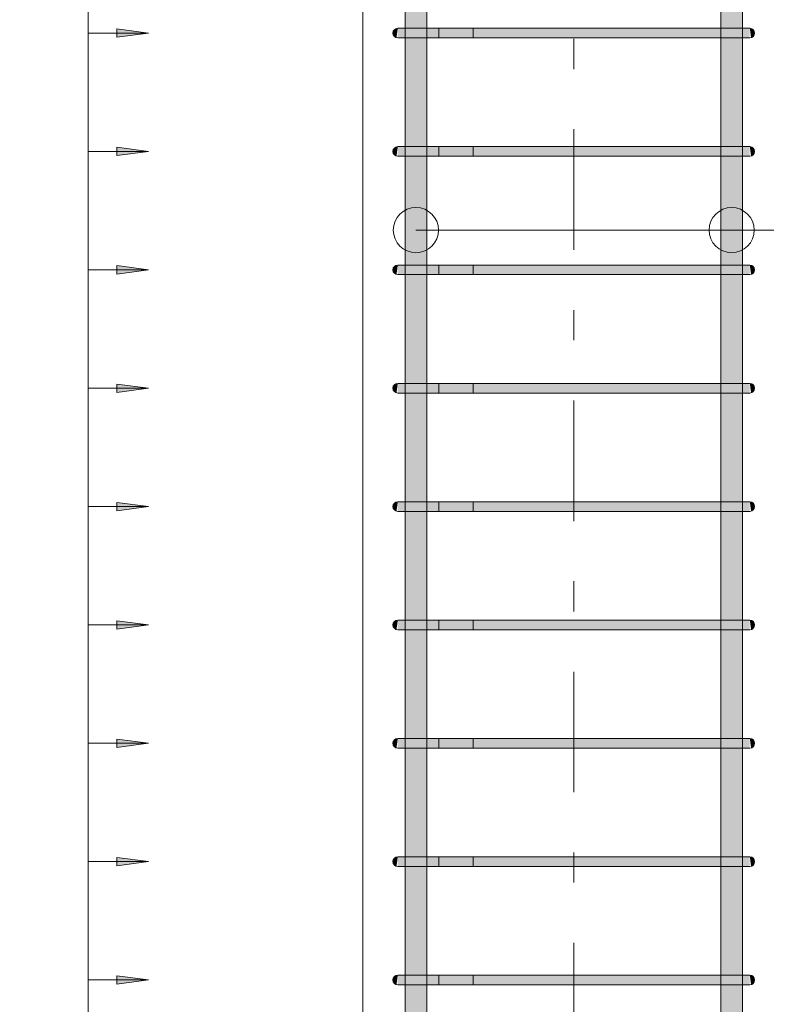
# Model space of a CAD drawing. Header units: millimetres. Extents: x 4307 to 42792, y 1610 to 10025.
# Tile 213 of 256: x 34453 to 35072, y 3419 to 4236. Entities that reach past the tile are written whole.
import ezdxf

# ---------------------------------------------------------------- set-up
doc = ezdxf.new("R2010")
doc.units = ezdxf.units.MM
doc.linetypes.add('Čára osnovy', pattern=[225, 100, -50, 25, -50])
for name, color, linetype, lineweight in [('A-ANNO-DIMS', 211, 'Continuous', 5), ('A-ANNO-DIMS-25', 211, 'Continuous', 5), ('S-COLS', 52, 'Continuous', 9), ('S-GRID', 1, 'Continuous', 5), ('S-RBAR', 171, 'Continuous', 5), ('S-RBAR-IDEN', 171, 'Continuous', 5)]:
    doc.layers.add(name, color=color, linetype=linetype, lineweight=lineweight)
doc.styles.add('Arial_1', font='arial.ttf', dxfattribs={"height": 62.5})
doc.dimstyles.new('Výztuž_kusy__řezy__5', dxfattribs={"dimscale": 304.8, "dimtxt": 0.18, "dimasz": 0, "dimexe": 0, "dimexo": 0.0625, "dimgap": 0.082021, "dimtad": 1, "dimdec": 0, "dimzin": 0, "dimdsep": 46, "dimtxsty": 'Arial_1', "dimblk1": 'NONE', "dimblk2": 'NONE', "dimsah": 1, "dimcen": 0.09, "dimazin": 0, "dimtfac": 1, "dimtdec": 4, "dimtix": 1, "dimtmove": 0, "dimatfit": 3, "dimfxl": 0.164042, "dimfxlon": 1, "dimtvp": 1, "dimtfill": 1, "dimtolj": 1, "dimtzin": 0, "dimarcsym": 2})

# ---------------------------------------------------------------- blocks, each defined once
blk = doc.blocks.new('DIMBLOCK1079-V3')
at = {"layer": 'A-ANNO-DIMS-25'}
for points in [[(34559.73, 3439.6), (34533.44, 3443.06), (34533.44, 3436.14)], [(34559.73, 3341.4), (34533.44, 3344.86), (34533.44, 3337.94)]]:
    blk.add_hatch(color=256, dxfattribs=at).paths.add_polyline_path(points)
for p, q in [((34509.73, 3341.4), (34509.73, 3439.6)), ((34509.73, 3439.6), (34509.73, 3439.6)), ((34509.73, 3439.6), (34559.73, 3439.6)), ((34559.73, 3439.6), (34533.44, 3443.06)), ((34533.44, 3443.06), (34533.44, 3436.14)), ((34533.44, 3436.14), (34559.73, 3439.6)), ((34509.73, 3341.4), (34509.73, 3341.4)), ((34509.73, 3341.4), (34559.73, 3341.4)), ((34559.73, 3341.4), (34533.44, 3344.86)), ((34533.44, 3344.86), (34533.44, 3337.94)), ((34533.44, 3337.94), (34559.73, 3341.4))]:
    blk.add_line(p, q, dxfattribs=at)
blk = doc.blocks.new('_None')
blk = doc.blocks.new('DIMBLOCK1080-V3')
at = {"layer": 'A-ANNO-DIMS-25'}
for points in [[(34559.73, 3537.8), (34533.44, 3541.26), (34533.44, 3534.34)], [(34559.73, 3439.6), (34533.44, 3443.06), (34533.44, 3436.14)]]:
    blk.add_hatch(color=256, dxfattribs=at).paths.add_polyline_path(points)
for p, q in [((34509.73, 3439.6), (34509.73, 3537.8)), ((34509.73, 3537.8), (34509.73, 3537.8)), ((34509.73, 3537.8), (34559.73, 3537.8)), ((34559.73, 3537.8), (34533.44, 3541.26)), ((34533.44, 3541.26), (34533.44, 3534.34)), ((34533.44, 3534.34), (34559.73, 3537.8)), ((34509.73, 3439.6), (34509.73, 3439.6)), ((34509.73, 3439.6), (34559.73, 3439.6)), ((34559.73, 3439.6), (34533.44, 3443.06)), ((34533.44, 3443.06), (34533.44, 3436.14)), ((34533.44, 3436.14), (34559.73, 3439.6))]:
    blk.add_line(p, q, dxfattribs=at)
blk = doc.blocks.new('DIMBLOCK1081-V3')
at = {"layer": 'A-ANNO-DIMS-25'}
for points in [[(34559.73, 3636), (34533.44, 3639.46), (34533.44, 3632.54)], [(34559.73, 3537.8), (34533.44, 3541.26), (34533.44, 3534.34)]]:
    blk.add_hatch(color=256, dxfattribs=at).paths.add_polyline_path(points)
for p, q in [((34509.73, 3537.8), (34509.73, 3636)), ((34509.73, 3636), (34509.73, 3636)), ((34509.73, 3636), (34559.73, 3636)), ((34559.73, 3636), (34533.44, 3639.46)), ((34533.44, 3639.46), (34533.44, 3632.54)), ((34533.44, 3632.54), (34559.73, 3636)), ((34509.73, 3537.8), (34509.73, 3537.8)), ((34509.73, 3537.8), (34559.73, 3537.8)), ((34559.73, 3537.8), (34533.44, 3541.26)), ((34533.44, 3541.26), (34533.44, 3534.34)), ((34533.44, 3534.34), (34559.73, 3537.8))]:
    blk.add_line(p, q, dxfattribs=at)
blk = doc.blocks.new('DIMBLOCK1082-V3')
at = {"layer": 'A-ANNO-DIMS-25'}
for points in [[(34559.73, 3734.2), (34533.44, 3737.66), (34533.44, 3730.74)], [(34559.73, 3636), (34533.44, 3639.46), (34533.44, 3632.54)]]:
    blk.add_hatch(color=256, dxfattribs=at).paths.add_polyline_path(points)
for p, q in [((34509.73, 3636), (34509.73, 3734.2)), ((34509.73, 3734.2), (34509.73, 3734.2)), ((34509.73, 3734.2), (34559.73, 3734.2)), ((34559.73, 3734.2), (34533.44, 3737.66)), ((34533.44, 3737.66), (34533.44, 3730.74)), ((34533.44, 3730.74), (34559.73, 3734.2)), ((34509.73, 3636), (34509.73, 3636)), ((34509.73, 3636), (34559.73, 3636)), ((34559.73, 3636), (34533.44, 3639.46)), ((34533.44, 3639.46), (34533.44, 3632.54)), ((34533.44, 3632.54), (34559.73, 3636))]:
    blk.add_line(p, q, dxfattribs=at)
blk = doc.blocks.new('DIMBLOCK1083-V3')
at = {"layer": 'A-ANNO-DIMS-25'}
for points in [[(34559.73, 3832.4), (34533.44, 3835.86), (34533.44, 3828.94)], [(34559.73, 3734.2), (34533.44, 3737.66), (34533.44, 3730.74)]]:
    blk.add_hatch(color=256, dxfattribs=at).paths.add_polyline_path(points)
for p, q in [((34509.73, 3734.2), (34509.73, 3832.4)), ((34509.73, 3832.4), (34509.73, 3832.4)), ((34509.73, 3832.4), (34559.73, 3832.4)), ((34559.73, 3832.4), (34533.44, 3835.86)), ((34533.44, 3835.86), (34533.44, 3828.94)), ((34533.44, 3828.94), (34559.73, 3832.4)), ((34509.73, 3734.2), (34509.73, 3734.2)), ((34509.73, 3734.2), (34559.73, 3734.2)), ((34559.73, 3734.2), (34533.44, 3737.66)), ((34533.44, 3737.66), (34533.44, 3730.74)), ((34533.44, 3730.74), (34559.73, 3734.2))]:
    blk.add_line(p, q, dxfattribs=at)
blk = doc.blocks.new('DIMBLOCK1084-V3')
at = {"layer": 'A-ANNO-DIMS-25'}
for points in [[(34559.73, 3930.6), (34533.44, 3934.06), (34533.44, 3927.14)], [(34559.73, 3832.4), (34533.44, 3835.86), (34533.44, 3828.94)]]:
    blk.add_hatch(color=256, dxfattribs=at).paths.add_polyline_path(points)
for p, q in [((34509.73, 3832.4), (34509.73, 3930.6)), ((34509.73, 3930.6), (34509.73, 3930.6)), ((34509.73, 3930.6), (34559.73, 3930.6)), ((34559.73, 3930.6), (34533.44, 3934.06)), ((34533.44, 3934.06), (34533.44, 3927.14)), ((34533.44, 3927.14), (34559.73, 3930.6)), ((34509.73, 3832.4), (34509.73, 3832.4)), ((34509.73, 3832.4), (34559.73, 3832.4)), ((34559.73, 3832.4), (34533.44, 3835.86)), ((34533.44, 3835.86), (34533.44, 3828.94)), ((34533.44, 3828.94), (34559.73, 3832.4))]:
    blk.add_line(p, q, dxfattribs=at)
blk = doc.blocks.new('DIMBLOCK1085-V3')
at = {"layer": 'A-ANNO-DIMS-25'}
for points in [[(34559.73, 4028.8), (34533.44, 4032.26), (34533.44, 4025.34)], [(34559.73, 3930.6), (34533.44, 3934.06), (34533.44, 3927.14)]]:
    blk.add_hatch(color=256, dxfattribs=at).paths.add_polyline_path(points)
for p, q in [((34509.73, 3930.6), (34509.73, 4028.8)), ((34509.73, 4028.8), (34509.73, 4028.8)), ((34509.73, 4028.8), (34559.73, 4028.8)), ((34559.73, 4028.8), (34533.44, 4032.26)), ((34533.44, 4032.26), (34533.44, 4025.34)), ((34533.44, 4025.34), (34559.73, 4028.8)), ((34509.73, 3930.6), (34509.73, 3930.6)), ((34509.73, 3930.6), (34559.73, 3930.6)), ((34559.73, 3930.6), (34533.44, 3934.06)), ((34533.44, 3934.06), (34533.44, 3927.14)), ((34533.44, 3927.14), (34559.73, 3930.6))]:
    blk.add_line(p, q, dxfattribs=at)
blk = doc.blocks.new('DIMBLOCK1086-V3')
at = {"layer": 'A-ANNO-DIMS-25'}
for points in [[(34559.73, 4127), (34533.44, 4130.46), (34533.44, 4123.54)], [(34559.73, 4028.8), (34533.44, 4032.26), (34533.44, 4025.34)]]:
    blk.add_hatch(color=256, dxfattribs=at).paths.add_polyline_path(points)
for p, q in [((34509.73, 4028.8), (34509.73, 4127)), ((34509.73, 4127), (34509.73, 4127)), ((34509.73, 4127), (34559.73, 4127)), ((34559.73, 4127), (34533.44, 4130.46)), ((34533.44, 4130.46), (34533.44, 4123.54)), ((34533.44, 4123.54), (34559.73, 4127)), ((34509.73, 4028.8), (34509.73, 4028.8)), ((34509.73, 4028.8), (34559.73, 4028.8)), ((34559.73, 4028.8), (34533.44, 4032.26)), ((34533.44, 4032.26), (34533.44, 4025.34)), ((34533.44, 4025.34), (34559.73, 4028.8))]:
    blk.add_line(p, q, dxfattribs=at)
blk = doc.blocks.new('DIMBLOCK1087-V3')
at = {"layer": 'A-ANNO-DIMS-25'}
for points in [[(34559.73, 4225.2), (34533.44, 4228.66), (34533.44, 4221.74)], [(34559.73, 4127), (34533.44, 4130.46), (34533.44, 4123.54)]]:
    blk.add_hatch(color=256, dxfattribs=at).paths.add_polyline_path(points)
for p, q in [((34509.73, 4127), (34509.73, 4225.2)), ((34509.73, 4225.2), (34509.73, 4225.2)), ((34509.73, 4225.2), (34559.73, 4225.2)), ((34559.73, 4225.2), (34533.44, 4228.66)), ((34533.44, 4228.66), (34533.44, 4221.74)), ((34533.44, 4221.74), (34559.73, 4225.2)), ((34509.73, 4127), (34509.73, 4127)), ((34509.73, 4127), (34559.73, 4127)), ((34559.73, 4127), (34533.44, 4130.46)), ((34533.44, 4130.46), (34533.44, 4123.54)), ((34533.44, 4123.54), (34559.73, 4127))]:
    blk.add_line(p, q, dxfattribs=at)
blk = doc.blocks.new('DIMBLOCK1088-V3')
at = {"layer": 'A-ANNO-DIMS-25'}
for points in [[(34559.73, 4323.4), (34533.44, 4326.86), (34533.44, 4319.94)], [(34559.73, 4225.2), (34533.44, 4228.66), (34533.44, 4221.74)]]:
    blk.add_hatch(color=256, dxfattribs=at).paths.add_polyline_path(points)
for p, q in [((34509.73, 4225.2), (34509.73, 4323.4)), ((34509.73, 4323.4), (34509.73, 4323.4)), ((34509.73, 4323.4), (34559.73, 4323.4)), ((34559.73, 4323.4), (34533.44, 4326.86)), ((34533.44, 4326.86), (34533.44, 4319.94)), ((34533.44, 4319.94), (34559.73, 4323.4)), ((34509.73, 4225.2), (34509.73, 4225.2)), ((34509.73, 4225.2), (34559.73, 4225.2)), ((34559.73, 4225.2), (34533.44, 4228.66)), ((34533.44, 4228.66), (34533.44, 4221.74)), ((34533.44, 4221.74), (34559.73, 4225.2))]:
    blk.add_line(p, q, dxfattribs=at)
blk = doc.blocks.new('DIMBLOCK1102-V3')
at = {"layer": 'A-ANNO-DIMS-25'}
for points in [[(34559.73, 5600), (34533.44, 5603.46), (34533.44, 5596.54)], [(34559.73, 5501.8), (34533.44, 5505.26), (34533.44, 5498.34)], [(34559.73, 5403.6), (34533.44, 5407.06), (34533.44, 5400.14)], [(34559.73, 5305.4), (34533.44, 5308.86), (34533.44, 5301.94)], [(34559.73, 5207.2), (34533.44, 5210.66), (34533.44, 5203.74)], [(34559.73, 5109), (34533.44, 5112.46), (34533.44, 5105.54)], [(34559.73, 5010.8), (34533.44, 5014.26), (34533.44, 5007.34)], [(34559.73, 4912.6), (34533.44, 4916.06), (34533.44, 4909.14)], [(34559.73, 4814.4), (34533.44, 4817.86), (34533.44, 4810.94)], [(34559.73, 4716.2), (34533.44, 4719.66), (34533.44, 4712.74)], [(34559.73, 4618), (34533.44, 4621.46), (34533.44, 4614.54)], [(34559.73, 4519.8), (34533.44, 4523.26), (34533.44, 4516.34)], [(34559.73, 4421.6), (34533.44, 4425.06), (34533.44, 4418.14)], [(34559.73, 4323.4), (34533.44, 4326.86), (34533.44, 4319.94)], [(34559.73, 4225.2), (34533.44, 4228.66), (34533.44, 4221.74)], [(34559.73, 4127), (34533.44, 4130.46), (34533.44, 4123.54)], [(34559.73, 4028.8), (34533.44, 4032.26), (34533.44, 4025.34)], [(34559.73, 3930.6), (34533.44, 3934.06), (34533.44, 3927.14)], [(34559.73, 3832.4), (34533.44, 3835.86), (34533.44, 3828.94)], [(34559.73, 3734.2), (34533.44, 3737.66), (34533.44, 3730.74)], [(34559.73, 3636), (34533.44, 3639.46), (34533.44, 3632.54)], [(34559.73, 3537.8), (34533.44, 3541.26), (34533.44, 3534.34)], [(34559.73, 3439.6), (34533.44, 3443.06), (34533.44, 3436.14)], [(34559.73, 3341.4), (34533.44, 3344.86), (34533.44, 3337.94)], [(34559.73, 3243.2), (34533.44, 3246.66), (34533.44, 3239.74)], [(34559.73, 3145), (34533.44, 3148.46), (34533.44, 3141.54)], [(34559.73, 3046.8), (34533.44, 3050.26), (34533.44, 3043.34)], [(34559.73, 2948.6), (34533.44, 2952.06), (34533.44, 2945.14)], [(34559.73, 2850.4), (34533.44, 2853.86), (34533.44, 2846.94)], [(34559.73, 2752.2), (34533.44, 2755.66), (34533.44, 2748.74)], [(34559.73, 2654), (34533.44, 2657.46), (34533.44, 2650.54)]]:
    blk.add_hatch(color=256, dxfattribs=at).paths.add_polyline_path(points)
for p, q in [((34509.73, 2654), (34509.73, 5600)), ((34509.73, 5501.8), (34509.73, 5600)), ((34509.73, 5600), (34509.73, 5600)), ((34509.73, 5600), (34559.73, 5600)), ((34559.73, 5600), (34533.44, 5603.46)), ((34533.44, 5603.46), (34533.44, 5596.54)), ((34533.44, 5596.54), (34559.73, 5600)), ((34509.73, 5403.6), (34509.73, 5501.8)), ((34509.73, 5501.8), (34509.73, 5501.8)), ((34509.73, 5501.8), (34559.73, 5501.8)), ((34559.73, 5501.8), (34533.44, 5505.26)), ((34533.44, 5505.26), (34533.44, 5498.34)), ((34533.44, 5498.34), (34559.73, 5501.8)), ((34509.73, 5305.4), (34509.73, 5403.6)), ((34509.73, 5403.6), (34509.73, 5403.6)), ((34509.73, 5403.6), (34559.73, 5403.6)), ((34559.73, 5403.6), (34533.44, 5407.06)), ((34533.44, 5407.06), (34533.44, 5400.14)), ((34533.44, 5400.14), (34559.73, 5403.6)), ((34509.73, 5207.2), (34509.73, 5305.4)), ((34509.73, 5305.4), (34509.73, 5305.4)), ((34509.73, 5305.4), (34559.73, 5305.4)), ((34559.73, 5305.4), (34533.44, 5308.86)), ((34533.44, 5308.86), (34533.44, 5301.94)), ((34533.44, 5301.94), (34559.73, 5305.4)), ((34509.73, 5109), (34509.73, 5207.2)), ((34509.73, 5207.2), (34509.73, 5207.2)), ((34509.73, 5207.2), (34559.73, 5207.2)), ((34559.73, 5207.2), (34533.44, 5210.66)), ((34533.44, 5210.66), (34533.44, 5203.74)), ((34533.44, 5203.74), (34559.73, 5207.2)), ((34509.73, 5010.8), (34509.73, 5109)), ((34509.73, 5109), (34509.73, 5109)), ((34509.73, 5109), (34559.73, 5109)), ((34559.73, 5109), (34533.44, 5112.46)), ((34533.44, 5112.46), (34533.44, 5105.54)), ((34533.44, 5105.54), (34559.73, 5109)), ((34509.73, 4912.6), (34509.73, 5010.8)), ((34509.73, 5010.8), (34509.73, 5010.8)), ((34509.73, 5010.8), (34559.73, 5010.8)), ((34559.73, 5010.8), (34533.44, 5014.26)), ((34533.44, 5014.26), (34533.44, 5007.34)), ((34533.44, 5007.34), (34559.73, 5010.8)), ((34509.73, 4814.4), (34509.73, 4912.6)), ((34509.73, 4912.6), (34509.73, 4912.6)), ((34509.73, 4912.6), (34559.73, 4912.6)), ((34559.73, 4912.6), (34533.44, 4916.06)), ((34533.44, 4916.06), (34533.44, 4909.14)), ((34533.44, 4909.14), (34559.73, 4912.6)), ((34509.73, 4716.2), (34509.73, 4814.4)), ((34509.73, 4814.4), (34509.73, 4814.4)), ((34509.73, 4814.4), (34559.73, 4814.4)), ((34559.73, 4814.4), (34533.44, 4817.86)), ((34533.44, 4817.86), (34533.44, 4810.94)), ((34533.44, 4810.94), (34559.73, 4814.4)), ((34509.73, 4618), (34509.73, 4716.2)), ((34509.73, 4716.2), (34509.73, 4716.2)), ((34509.73, 4716.2), (34559.73, 4716.2)), ((34559.73, 4716.2), (34533.44, 4719.66)), ((34533.44, 4719.66), (34533.44, 4712.74)), ((34533.44, 4712.74), (34559.73, 4716.2)), ((34509.73, 4519.8), (34509.73, 4618)), ((34509.73, 4618), (34509.73, 4618)), ((34509.73, 4618), (34559.73, 4618)), ((34559.73, 4618), (34533.44, 4621.46)), ((34533.44, 4621.46), (34533.44, 4614.54)), ((34533.44, 4614.54), (34559.73, 4618)), ((34509.73, 4421.6), (34509.73, 4519.8)), ((34509.73, 4519.8), (34509.73, 4519.8)), ((34509.73, 4519.8), (34559.73, 4519.8)), ((34559.73, 4519.8), (34533.44, 4523.26)), ((34533.44, 4523.26), (34533.44, 4516.34)), ((34533.44, 4516.34), (34559.73, 4519.8)), ((34509.73, 4323.4), (34509.73, 4421.6)), ((34509.73, 4421.6), (34509.73, 4421.6)), ((34509.73, 4421.6), (34559.73, 4421.6)), ((34559.73, 4421.6), (34533.44, 4425.06)), ((34533.44, 4425.06), (34533.44, 4418.14)), ((34533.44, 4418.14), (34559.73, 4421.6)), ((34509.73, 4225.2), (34509.73, 4323.4)), ((34509.73, 4323.4), (34509.73, 4323.4)), ((34509.73, 4323.4), (34559.73, 4323.4)), ((34559.73, 4323.4), (34533.44, 4326.86)), ((34533.44, 4326.86), (34533.44, 4319.94)), ((34533.44, 4319.94), (34559.73, 4323.4)), ((34509.73, 4127), (34509.73, 4225.2)), ((34509.73, 4225.2), (34509.73, 4225.2)), ((34509.73, 4225.2), (34559.73, 4225.2)), ((34559.73, 4225.2), (34533.44, 4228.66)), ((34533.44, 4228.66), (34533.44, 4221.74)), ((34533.44, 4221.74), (34559.73, 4225.2)), ((34509.73, 4028.8), (34509.73, 4127)), ((34509.73, 4127), (34509.73, 4127)), ((34509.73, 4127), (34559.73, 4127)), ((34559.73, 4127), (34533.44, 4130.46)), ((34533.44, 4130.46), (34533.44, 4123.54)), ((34533.44, 4123.54), (34559.73, 4127)), ((34509.73, 3930.6), (34509.73, 4028.8)), ((34509.73, 4028.8), (34509.73, 4028.8)), ((34509.73, 4028.8), (34559.73, 4028.8)), ((34559.73, 4028.8), (34533.44, 4032.26)), ((34533.44, 4032.26), (34533.44, 4025.34)), ((34533.44, 4025.34), (34559.73, 4028.8)), ((34509.73, 3832.4), (34509.73, 3930.6)), ((34509.73, 3930.6), (34509.73, 3930.6)), ((34509.73, 3930.6), (34559.73, 3930.6)), ((34559.73, 3930.6), (34533.44, 3934.06)), ((34533.44, 3934.06), (34533.44, 3927.14)), ((34533.44, 3927.14), (34559.73, 3930.6)), ((34509.73, 3734.2), (34509.73, 3832.4)), ((34509.73, 3832.4), (34509.73, 3832.4)), ((34509.73, 3832.4), (34559.73, 3832.4)), ((34559.73, 3832.4), (34533.44, 3835.86)), ((34533.44, 3835.86), (34533.44, 3828.94)), ((34533.44, 3828.94), (34559.73, 3832.4)), ((34509.73, 3636), (34509.73, 3734.2)), ((34509.73, 3734.2), (34509.73, 3734.2)), ((34509.73, 3734.2), (34559.73, 3734.2)), ((34559.73, 3734.2), (34533.44, 3737.66)), ((34533.44, 3737.66), (34533.44, 3730.74)), ((34533.44, 3730.74), (34559.73, 3734.2)), ((34509.73, 3537.8), (34509.73, 3636)), ((34509.73, 3636), (34509.73, 3636)), ((34509.73, 3636), (34559.73, 3636)), ((34559.73, 3636), (34533.44, 3639.46)), ((34533.44, 3639.46), (34533.44, 3632.54)), ((34533.44, 3632.54), (34559.73, 3636)), ((34509.73, 3439.6), (34509.73, 3537.8)), ((34509.73, 3537.8), (34509.73, 3537.8)), ((34509.73, 3537.8), (34559.73, 3537.8)), ((34559.73, 3537.8), (34533.44, 3541.26)), ((34533.44, 3541.26), (34533.44, 3534.34)), ((34533.44, 3534.34), (34559.73, 3537.8)), ((34509.73, 3341.4), (34509.73, 3439.6)), ((34509.73, 3439.6), (34509.73, 3439.6)), ((34509.73, 3439.6), (34559.73, 3439.6)), ((34559.73, 3439.6), (34533.44, 3443.06)), ((34533.44, 3443.06), (34533.44, 3436.14)), ((34533.44, 3436.14), (34559.73, 3439.6)), ((34509.73, 3243.2), (34509.73, 3341.4)), ((34509.73, 3341.4), (34509.73, 3341.4)), ((34509.73, 3341.4), (34559.73, 3341.4)), ((34559.73, 3341.4), (34533.44, 3344.86)), ((34533.44, 3344.86), (34533.44, 3337.94)), ((34533.44, 3337.94), (34559.73, 3341.4)), ((34509.73, 3145), (34509.73, 3243.2)), ((34509.73, 3243.2), (34509.73, 3243.2)), ((34509.73, 3243.2), (34559.73, 3243.2)), ((34559.73, 3243.2), (34533.44, 3246.66)), ((34533.44, 3246.66), (34533.44, 3239.74)), ((34533.44, 3239.74), (34559.73, 3243.2)), ((34559.73, 3145), (34533.44, 3148.46)), ((34533.44, 3148.46), (34533.44, 3141.54)), ((34509.73, 3046.8), (34509.73, 3145)), ((34509.73, 3145), (34509.73, 3145)), ((34509.73, 3145), (34559.73, 3145)), ((34533.44, 3141.54), (34559.73, 3145)), ((34559.73, 3046.8), (34533.44, 3050.26)), ((34533.44, 3050.26), (34533.44, 3043.34)), ((34509.73, 2948.6), (34509.73, 3046.8)), ((34509.73, 3046.8), (34509.73, 3046.8)), ((34509.73, 3046.8), (34559.73, 3046.8)), ((34533.44, 3043.34), (34559.73, 3046.8)), ((34559.73, 2948.6), (34533.44, 2952.06)), ((34533.44, 2952.06), (34533.44, 2945.14)), ((34509.73, 2850.4), (34509.73, 2948.6)), ((34509.73, 2948.6), (34509.73, 2948.6)), ((34509.73, 2948.6), (34559.73, 2948.6)), ((34533.44, 2945.14), (34559.73, 2948.6)), ((34559.73, 2850.4), (34533.44, 2853.86)), ((34533.44, 2853.86), (34533.44, 2846.94)), ((34509.73, 2752.2), (34509.73, 2850.4)), ((34509.73, 2850.4), (34509.73, 2850.4)), ((34509.73, 2850.4), (34559.73, 2850.4)), ((34533.44, 2846.94), (34559.73, 2850.4)), ((34559.73, 2752.2), (34533.44, 2755.66)), ((34533.44, 2755.66), (34533.44, 2748.74)), ((34509.73, 2654), (34509.73, 2752.2)), ((34509.73, 2752.2), (34509.73, 2752.2)), ((34509.73, 2752.2), (34559.73, 2752.2)), ((34533.44, 2748.74), (34559.73, 2752.2)), ((34559.73, 2654), (34533.44, 2657.46)), ((34533.44, 2657.46), (34533.44, 2650.54)), ((34509.73, 2654), (34509.73, 2654)), ((34509.73, 2654), (34559.73, 2654)), ((34533.44, 2650.54), (34559.73, 2654))]:
    blk.add_line(p, q, dxfattribs=at)

msp = doc.modelspace()

# ---------------------------------------------------------------- hatches: boundary and pattern name
at = {"layer": 'S-RBAR'}
h = msp.add_hatch(color=7, dxfattribs=at)
h.paths.add_polyline_path([(34772.43, 2630), (34790.43, 2630), (34790.21, 2650), (34772.43, 2650), (34772.43, 2646.19)])
h.paths.add_polyline_path([(34775.48, 2658), (34790.43, 2658), (34790.21, 2748.2), (34772.43, 2748.2), (34772.43, 2658)])
h.paths.add_polyline_path([(34778.73, 2756.2), (34790.43, 2756.2), (34790.21, 2846.4), (34772.43, 2846.4), (34772.43, 2756.2), (34775.48, 2756.2)])
h.paths.add_polyline_path([(34782.23, 2854.4), (34790.43, 2854.4), (34790.21, 2944.6), (34772.43, 2944.6), (34772.43, 2854.4), (34779.22, 2854.4)])
h.paths.add_polyline_path([(34782.55, 2952.6), (34790.43, 2952.6), (34790.21, 3042.8), (34772.43, 3042.8), (34772.43, 2952.6), (34782.23, 2952.6)])
h.paths.add_polyline_path([(34778.73, 3050.8), (34790.43, 3050.8), (34790.21, 3141), (34772.43, 3141), (34772.43, 3050.8), (34775.48, 3050.8)])
h.paths.add_polyline_path([(34782.23, 3149), (34790.43, 3149), (34790.21, 3239.2), (34772.43, 3239.2), (34772.43, 3149), (34779.22, 3149)])
h.paths.add_polyline_path([(34782.23, 3247.2), (34790.43, 3247.2), (34790.21, 3337.4), (34772.43, 3337.4), (34772.43, 3247.2), (34779.22, 3247.2)])
h.paths.add_polyline_path([(34782.55, 3345.4), (34790.43, 3345.4), (34790.21, 3435.6), (34772.43, 3435.6), (34772.43, 3345.4), (34782.23, 3345.4)])
h.paths.add_polyline_path([(34786.38, 3443.6), (34790.43, 3443.6), (34790.21, 3533.8), (34772.43, 3533.8), (34772.43, 3443.6), (34782.55, 3443.6)])
h.paths.add_polyline_path([(34786.38, 3541.8), (34790.43, 3541.8), (34790.21, 3632), (34772.43, 3632), (34772.43, 3541.8), (34782.55, 3541.8)])
h.paths.add_polyline_path([(34786.38, 3640), (34790.43, 3640), (34790.21, 3730.2), (34772.43, 3730.2), (34772.43, 3640), (34782.55, 3640)])
h.paths.add_polyline_path([(34790.43, 3738.2), (34790.21, 3828.4), (34772.43, 3828.4), (34772.43, 3738.2), (34790.21, 3738.2)])
h.paths.add_polyline_path([(34779.22, 3836.4), (34790.43, 3836.4), (34790.21, 3926.6), (34772.43, 3926.6), (34772.43, 3836.4), (34778.73, 3836.4)])
h.paths.add_polyline_path([(34782.55, 3934.6), (34790.43, 3934.6), (34790.21, 4024.8), (34772.43, 4024.8), (34772.43, 3934.6), (34782.23, 3934.6)])
h.paths.add_polyline_path([(34790.43, 4032.8), (34790.21, 4123), (34772.43, 4123), (34772.43, 4032.8), (34790.21, 4032.8)])
h.paths.add_polyline_path([(34782.23, 4131), (34790.43, 4131), (34790.21, 4221.2), (34772.43, 4221.2), (34772.43, 4131), (34779.22, 4131)])
h.paths.add_polyline_path([(34778.73, 4229.2), (34790.43, 4229.2), (34790.21, 4319.4), (34772.43, 4319.4), (34772.43, 4229.2), (34775.48, 4229.2)])
h.paths.add_polyline_path([(34786.38, 4327.4), (34790.43, 4327.4), (34790.21, 4417.6), (34772.43, 4417.6), (34772.43, 4327.4), (34782.55, 4327.4)])
h.paths.add_polyline_path([(34782.55, 4425.6), (34790.43, 4425.6), (34790.21, 4515.8), (34772.43, 4515.8), (34772.43, 4425.6), (34782.23, 4425.6)])
h.paths.add_polyline_path([(34782.23, 4523.8), (34790.43, 4523.8), (34790.21, 4614), (34772.43, 4614), (34772.43, 4523.8), (34779.22, 4523.8)])
h.paths.add_polyline_path([(34786.38, 4622), (34790.43, 4622), (34790.21, 4712.2), (34772.43, 4712.2), (34772.43, 4622), (34782.55, 4622)])
h.paths.add_polyline_path([(34779.22, 4720.2), (34790.43, 4720.2), (34790.21, 4810.4), (34772.43, 4810.4), (34772.43, 4720.2), (34778.73, 4720.2)])
h.paths.add_polyline_path([(34772.43, 4818.4), (34790.43, 4818.4), (34790.21, 4908.6), (34772.43, 4908.6), (34772.43, 4818.77)])
h.paths.add_polyline_path([(34782.55, 4916.6), (34790.43, 4916.6), (34790.21, 5006.8), (34772.43, 5006.8), (34772.43, 4916.6), (34782.23, 4916.6)])
h.paths.add_polyline_path([(34782.23, 5014.8), (34790.43, 5014.8), (34790.21, 5105), (34772.43, 5105), (34772.43, 5014.8), (34779.22, 5014.8)])
h.paths.add_polyline_path([(34790.43, 5113), (34790.21, 5203.2), (34772.43, 5203.2), (34772.43, 5113), (34790.21, 5113)])
h.paths.add_polyline_path([(34772.43, 5211.2), (34790.43, 5211.2), (34790.21, 5301.4), (34772.43, 5301.4), (34772.43, 5241.22)])
h.paths.add_polyline_path([(34782.23, 5309.4), (34790.43, 5309.4), (34790.21, 5399.6), (34772.43, 5399.6), (34772.43, 5309.4), (34779.22, 5309.4)])
h.paths.add_polyline_path([(34786.38, 5407.6), (34790.43, 5407.6), (34790.21, 5497.8), (34772.43, 5497.8), (34772.43, 5407.6), (34782.55, 5407.6)])
h.paths.add_polyline_path([(34782.23, 5505.8), (34790.43, 5505.8), (34790.21, 5596), (34772.43, 5596), (34772.43, 5505.8), (34779.22, 5505.8)])
h.paths.add_polyline_path([(34782.55, 5604), (34790.43, 5604), (34790.21, 5620), (34772.43, 5620), (34772.43, 5604), (34782.23, 5604)])
h = msp.add_hatch(color=7, dxfattribs=at)
h.paths.add_polyline_path([(35049.28, 2630), (35052.33, 2630), (35052.33, 2650), (35034.33, 2650), (35034.33, 2630), (35046.03, 2630)])
h.paths.add_polyline_path([(35049.28, 2658), (35052.33, 2658), (35052.33, 2748.2), (35034.33, 2748.2), (35034.33, 2658), (35046.03, 2658)])
h.paths.add_polyline_path([(35052.33, 2756.2), (35052.33, 2846.4), (35034.33, 2846.4), (35034.33, 2756.2), (35049.28, 2756.2)])
h.paths.add_polyline_path([(35052.33, 2854.4), (35052.33, 2944.6), (35034.33, 2944.6), (35034.33, 2854.4), (35049.28, 2854.4)])
h.paths.add_polyline_path([(35049.28, 2952.6), (35052.33, 2952.6), (35052.33, 3042.8), (35034.33, 3042.8), (35034.33, 2952.6), (35046.03, 2952.6)])
h.paths.add_polyline_path([(35038.38, 3050.8), (35052.33, 3050.8), (35052.33, 3141), (35034.33, 3141), (35034.33, 3050.8)])
h.paths.add_polyline_path([(35052.33, 3149), (35052.33, 3239.2), (35034.33, 3239.2), (35034.33, 3149), (35049.28, 3149)])
h.paths.add_polyline_path([(35052.33, 3247.2), (35052.33, 3337.4), (35034.33, 3337.4), (35034.33, 3247.2), (35049.28, 3247.2)])
h.paths.add_polyline_path([(35038.38, 3345.4), (35052.33, 3345.4), (35052.33, 3435.6), (35034.33, 3435.6), (35034.33, 3345.4)])
h.paths.add_polyline_path([(35052.33, 3443.6), (35052.33, 3533.8), (35034.33, 3533.8), (35034.33, 3443.6), (35049.28, 3443.6)])
h.paths.add_polyline_path([(35041.18, 3541.8), (35052.33, 3541.8), (35052.33, 3632), (35034.33, 3632), (35034.33, 3541.8), (35038.38, 3541.8)])
h.paths.add_polyline_path([(35052.33, 3640), (35052.33, 3730.2), (35034.33, 3730.2), (35034.33, 3640), (35049.28, 3640)])
h.paths.add_polyline_path([(35052.33, 3738.2), (35052.33, 3828.4), (35034.33, 3828.4), (35034.33, 3738.2), (35049.28, 3738.2)])
h.paths.add_polyline_path([(35049.28, 3836.4), (35052.33, 3836.4), (35052.33, 3926.6), (35034.33, 3926.6), (35034.33, 3836.4), (35046.03, 3836.4)])
h.paths.add_polyline_path([(35052.33, 3934.6), (35052.33, 4024.8), (35034.33, 4024.8), (35034.33, 3934.6), (35049.28, 3934.6)])
h.paths.add_polyline_path([(35049.28, 4032.8), (35052.33, 4032.8), (35052.33, 4123), (35034.33, 4123), (35034.33, 4032.8), (35046.03, 4032.8)])
h.paths.add_polyline_path([(35049.28, 4131), (35052.33, 4131), (35052.33, 4221.2), (35034.33, 4221.2), (35034.33, 4131), (35046.03, 4131)])
h.paths.add_polyline_path([(35038.38, 4229.2), (35052.33, 4229.2), (35052.33, 4319.4), (35034.33, 4319.4), (35034.33, 4229.2)])
h.paths.add_polyline_path([(35052.33, 4327.4), (35052.33, 4417.6), (35034.33, 4417.6), (35034.33, 4327.4), (35049.28, 4327.4)])
h.paths.add_polyline_path([(35052.33, 4425.6), (35052.33, 4515.8), (35034.33, 4515.8), (35034.33, 4425.6), (35049.28, 4425.6)])
h.paths.add_polyline_path([(35052.33, 4523.8), (35052.33, 4614), (35034.33, 4614), (35034.33, 4523.8), (35049.28, 4523.8)])
h.paths.add_polyline_path([(35034.33, 4622), (35052.33, 4622), (35052.33, 4712.2), (35034.33, 4712.2)])
h.paths.add_polyline_path([(35049.28, 4720.2), (35052.33, 4720.2), (35052.33, 4810.4), (35034.33, 4810.4), (35034.33, 4720.2), (35046.03, 4720.2)])
h.paths.add_polyline_path([(35052.33, 4818.4), (35052.33, 4908.6), (35034.33, 4908.6), (35034.33, 4818.4), (35049.28, 4818.4)])
h.paths.add_polyline_path([(35038.38, 4916.6), (35052.33, 4916.6), (35052.33, 5006.8), (35034.33, 5006.8), (35034.33, 4916.6)])
h.paths.add_polyline_path([(35052.33, 5014.8), (35052.33, 5105), (35034.33, 5105), (35034.33, 5014.8), (35049.28, 5014.8)])
h.paths.add_polyline_path([(35046.03, 5113), (35052.33, 5113), (35052.33, 5203.2), (35034.33, 5203.2), (35034.33, 5113), (35042.21, 5113)])
h.paths.add_polyline_path([(35049.28, 5211.2), (35052.33, 5211.2), (35052.33, 5301.4), (35034.33, 5301.4), (35034.33, 5211.2), (35046.03, 5211.2)])
h.paths.add_polyline_path([(35038.38, 5309.4), (35052.33, 5309.4), (35052.33, 5399.6), (35034.33, 5399.6), (35034.33, 5309.4)])
h.paths.add_polyline_path([(35052.33, 5407.6), (35052.33, 5497.8), (35034.33, 5497.8), (35034.33, 5407.6), (35049.28, 5407.6)])
h.paths.add_polyline_path([(35049.28, 5505.8), (35052.33, 5505.8), (35052.33, 5596), (35034.33, 5596), (35034.33, 5505.8), (35046.03, 5505.8)])
h.paths.add_polyline_path([(35038.38, 5604), (35052.33, 5604), (35052.33, 5620), (35034.33, 5620), (35034.33, 5604)])
for points in [[(34765.34, 4221.34), (34766.38, 4229.2), (34764.38, 4228.66), (34762.91, 4227.2), (34762.38, 4225.2), (34762.91, 4223.2), (34764.38, 4221.74)], [(34779.22, 4221.2), (34786.38, 4221.2), (34786.38, 4229.2), (34766.38, 4229.2), (34766.38, 4221.2), (34778.73, 4221.2)], [(34786.38, 4221.2), (35038.38, 4221.2), (35038.38, 4229.2), (34786.38, 4229.2)], [(35056.86, 4221.2), (35058.38, 4221.2), (35058.38, 4229.2), (35038.38, 4229.2), (35038.38, 4221.2), (35054.69, 4221.2)], [(35059.41, 4221.34), (35060.38, 4221.74), (35061.84, 4223.2), (35062.38, 4225.2), (35061.84, 4227.2), (35060.38, 4228.66), (35058.38, 4229.2), (35059.04, 4224.16)], [(34765.34, 4123.14), (34766.38, 4131), (34764.38, 4130.46), (34762.91, 4129), (34762.38, 4127), (34762.91, 4125), (34764.38, 4123.54)], [(34778.73, 4123), (34786.38, 4123), (34786.38, 4131), (34766.38, 4131), (34766.38, 4123), (34775.48, 4123)], [(34786.38, 4123), (35038.38, 4123), (35038.38, 4131), (34786.38, 4131), (34786.38, 4124.75)], [(35038.38, 4123), (35058.38, 4123), (35058.38, 4131), (35038.38, 4131), (35038.38, 4124.75)], [(35059.41, 4123.14), (35060.38, 4123.54), (35061.84, 4125), (35062.38, 4127), (35061.84, 4129), (35060.38, 4130.46), (35058.38, 4131), (35059.2, 4124.75)], [(34765.34, 4024.94), (34766.38, 4032.8), (34764.38, 4032.26), (34762.91, 4030.8), (34762.38, 4028.8), (34762.91, 4026.8), (34764.38, 4025.34)], [(34779.22, 4024.8), (34786.38, 4024.8), (34786.38, 4032.8), (34766.38, 4032.8), (34766.38, 4024.8), (34778.73, 4024.8)], [(34786.38, 4024.8), (35038.38, 4024.8), (35038.38, 4032.8), (34786.38, 4032.8)], [(35056.86, 4024.8), (35058.38, 4024.8), (35058.38, 4032.8), (35038.38, 4032.8), (35038.38, 4024.8), (35054.69, 4024.8)], [(35059.41, 4024.94), (35060.38, 4025.34), (35061.84, 4026.8), (35062.38, 4028.8), (35061.84, 4030.8), (35060.38, 4032.26), (35058.38, 4032.8), (35059.04, 4027.76)], [(34765.34, 3926.74), (34766.38, 3934.6), (34764.38, 3934.06), (34762.91, 3932.6), (34762.38, 3930.6), (34762.91, 3928.6), (34764.38, 3927.14)], [(34779.22, 3926.6), (34786.38, 3926.6), (34786.38, 3934.6), (34766.38, 3934.6), (34766.38, 3926.6), (34778.73, 3926.6)], [(34786.38, 3926.6), (35038.38, 3926.6), (35038.38, 3934.6), (34786.38, 3934.6)], [(35056.86, 3926.6), (35058.38, 3926.6), (35058.38, 3934.6), (35038.38, 3934.6), (35038.38, 3926.6), (35054.69, 3926.6)], [(35059.41, 3926.74), (35060.38, 3927.14), (35061.84, 3928.6), (35062.38, 3930.6), (35061.84, 3932.6), (35060.38, 3934.06), (35058.38, 3934.6), (35059.04, 3929.56)], [(34765.34, 3828.54), (34766.38, 3836.4), (34764.38, 3835.86), (34762.91, 3834.4), (34762.38, 3832.4), (34762.91, 3830.4), (34764.38, 3828.94)], [(34779.22, 3828.4), (34786.38, 3828.4), (34786.38, 3836.4), (34766.38, 3836.4), (34766.38, 3828.4), (34778.73, 3828.4)], [(34786.38, 3828.4), (35038.38, 3828.4), (35038.38, 3836.4), (34786.38, 3836.4)], [(35056.86, 3828.4), (35058.38, 3828.4), (35058.38, 3836.4), (35038.38, 3836.4), (35038.38, 3828.4), (35054.69, 3828.4)], [(35059.41, 3828.54), (35060.38, 3828.94), (35061.84, 3830.4), (35062.38, 3832.4), (35061.84, 3834.4), (35060.38, 3835.86), (35058.38, 3836.4), (35059.04, 3831.36)], [(34765.34, 3730.34), (34766.38, 3738.2), (34764.38, 3737.66), (34762.91, 3736.2), (34762.38, 3734.2), (34762.91, 3732.2), (34764.38, 3730.74)], [(34779.22, 3730.2), (34786.38, 3730.2), (34786.38, 3738.2), (34766.38, 3738.2), (34766.38, 3730.2), (34778.73, 3730.2)], [(34786.38, 3730.2), (35038.38, 3730.2), (35038.38, 3738.2), (34786.38, 3738.2)], [(35056.86, 3730.2), (35058.38, 3730.2), (35058.38, 3738.2), (35038.38, 3738.2), (35038.38, 3730.2), (35054.69, 3730.2)], [(35059.41, 3730.34), (35060.38, 3730.74), (35061.84, 3732.2), (35062.38, 3734.2), (35061.84, 3736.2), (35060.38, 3737.66), (35058.38, 3738.2), (35059.04, 3733.16)], [(34765.34, 3632.14), (34766.38, 3640), (34764.38, 3639.46), (34762.91, 3638), (34762.38, 3636), (34762.91, 3634), (34764.38, 3632.54)], [(34779.22, 3632), (34786.38, 3632), (34786.38, 3640), (34766.38, 3640), (34766.38, 3632), (34778.73, 3632)], [(34786.38, 3632), (35038.38, 3632), (35038.38, 3640), (34786.38, 3640)], [(35056.86, 3632), (35058.38, 3632), (35058.38, 3640), (35038.38, 3640), (35038.38, 3632), (35054.69, 3632)], [(35059.41, 3632.14), (35060.38, 3632.54), (35061.84, 3634), (35062.38, 3636), (35061.84, 3638), (35060.38, 3639.46), (35058.38, 3640), (35059.04, 3634.96)], [(34765.34, 3533.94), (34766.38, 3541.8), (34764.38, 3541.26), (34762.91, 3539.8), (34762.38, 3537.8), (34762.91, 3535.8), (34764.38, 3534.34)], [(34779.22, 3533.8), (34786.38, 3533.8), (34786.38, 3541.8), (34766.38, 3541.8), (34766.38, 3533.8), (34778.73, 3533.8)], [(34786.38, 3533.8), (35038.38, 3533.8), (35038.38, 3541.8), (34786.38, 3541.8)], [(35056.86, 3533.8), (35058.38, 3533.8), (35058.38, 3541.8), (35038.38, 3541.8), (35038.38, 3533.8), (35054.69, 3533.8)], [(35059.41, 3533.94), (35060.38, 3534.34), (35061.84, 3535.8), (35062.38, 3537.8), (35061.84, 3539.8), (35060.38, 3541.26), (35058.38, 3541.8), (35059.04, 3536.76)], [(34765.34, 3435.74), (34766.38, 3443.6), (34764.38, 3443.06), (34762.91, 3441.6), (34762.38, 3439.6), (34762.91, 3437.6), (34764.38, 3436.14)], [(34779.22, 3435.6), (34786.38, 3435.6), (34786.38, 3443.6), (34766.38, 3443.6), (34766.38, 3435.6), (34778.73, 3435.6)], [(34786.38, 3435.6), (35038.38, 3435.6), (35038.38, 3443.6), (34786.38, 3443.6)], [(35056.86, 3435.6), (35058.38, 3435.6), (35058.38, 3443.6), (35038.38, 3443.6), (35038.38, 3435.6), (35054.69, 3435.6)], [(35059.41, 3435.74), (35060.38, 3436.14), (35061.84, 3437.6), (35062.38, 3439.6), (35061.84, 3441.6), (35060.38, 3443.06), (35058.38, 3443.6), (35059.04, 3438.56)]]:
    msp.add_hatch(color=7, dxfattribs=at).paths.add_polyline_path(points)

# ---------------------------------------------------------------- linework, layer by layer
at = {"layer": 'S-COLS'}
msp.add_line((34737.38, 5770), (34737.38, 2605), dxfattribs=at)
msp.add_line((34737.38, 5770), (34737.38, 2605), dxfattribs=at)
at = {"layer": 'S-GRID', "linetype": 'Čára osnovy', "lineweight": 9}
msp.add_line((34912.38, 1795.38), (34912.38, 9850.35), dxfattribs=at)
at = {"layer": 'S-RBAR'}
for p, q in [((34772.43, 2630), (34772.43, 5620)), ((34772.43, 2630), (34772.43, 5620)), ((34790.43, 2630), (34790.43, 5620)), ((34790.43, 2630), (34790.43, 5620)), ((35034.33, 2630), (35034.33, 5620)), ((35034.33, 2630), (35034.33, 5620)), ((35052.33, 2630), (35052.33, 5620)), ((35052.33, 2630), (35052.33, 5620)), ((34772.24, 4229.2), (34766.38, 4229.2)), ((34786.38, 4229.2), (34766.38, 4229.2)), ((34786.38, 4229.2), (34766.38, 4229.2)), ((34800.52, 4229.2), (34766.38, 4229.2)), ((34800.52, 4229.2), (34772.24, 4229.2)), ((34786.38, 4229.2), (35038.38, 4229.2)), ((35038.38, 4229.2), (34786.38, 4229.2)), ((34800.52, 4229.2), (34800.52, 4221.2)), ((34800.52, 4229.2), (34828.81, 4229.2)), ((34828.81, 4221.2), (34828.81, 4229.2)), ((35058.38, 4229.2), (35038.38, 4229.2)), ((35058.38, 4229.2), (35038.38, 4229.2)), ((34772.24, 4221.2), (34766.38, 4221.2)), ((34786.38, 4221.2), (34766.38, 4221.2)), ((34800.52, 4221.2), (34766.38, 4221.2)), ((34800.52, 4221.2), (34772.24, 4221.2)), ((34786.38, 4221.2), (34772.24, 4221.2)), ((34786.38, 4221.2), (35038.38, 4221.2)), ((35038.38, 4221.2), (34786.38, 4221.2)), ((34800.52, 4221.2), (34828.81, 4221.2)), ((35058.38, 4221.2), (35038.38, 4221.2)), ((35058.38, 4221.2), (35038.38, 4221.2)), ((34772.24, 4131), (34766.38, 4131)), ((34786.38, 4131), (34766.38, 4131)), ((34786.38, 4131), (34766.38, 4131)), ((34800.52, 4131), (34766.38, 4131)), ((34800.52, 4131), (34772.24, 4131)), ((34786.38, 4131), (35038.38, 4131)), ((35038.38, 4131), (34786.38, 4131)), ((34800.52, 4131), (34800.52, 4123)), ((34800.52, 4131), (34828.81, 4131)), ((34828.81, 4123), (34828.81, 4131)), ((35058.38, 4131), (35038.38, 4131)), ((35058.38, 4131), (35038.38, 4131)), ((34772.24, 4123), (34766.38, 4123)), ((34786.38, 4123), (34766.38, 4123)), ((34800.52, 4123), (34766.38, 4123)), ((34800.52, 4123), (34772.24, 4123)), ((34786.38, 4123), (34772.24, 4123)), ((34786.38, 4123), (35038.38, 4123)), ((35038.38, 4123), (34786.38, 4123)), ((34800.52, 4123), (34828.81, 4123)), ((35058.38, 4123), (35038.38, 4123)), ((35058.38, 4123), (35038.38, 4123)), ((34772.24, 4032.8), (34766.38, 4032.8)), ((34786.38, 4032.8), (34766.38, 4032.8)), ((34786.38, 4032.8), (34766.38, 4032.8)), ((34800.52, 4032.8), (34766.38, 4032.8)), ((34800.52, 4032.8), (34772.24, 4032.8)), ((34786.38, 4032.8), (35038.38, 4032.8)), ((35038.38, 4032.8), (34786.38, 4032.8)), ((34800.52, 4032.8), (34800.52, 4024.8)), ((34800.52, 4032.8), (34828.81, 4032.8)), ((34828.81, 4024.8), (34828.81, 4032.8)), ((35058.38, 4032.8), (35038.38, 4032.8)), ((35058.38, 4032.8), (35038.38, 4032.8)), ((34772.24, 4024.8), (34766.38, 4024.8)), ((34786.38, 4024.8), (34766.38, 4024.8)), ((34800.52, 4024.8), (34766.38, 4024.8)), ((34800.52, 4024.8), (34772.24, 4024.8)), ((34786.38, 4024.8), (34772.24, 4024.8)), ((34786.38, 4024.8), (35038.38, 4024.8)), ((35038.38, 4024.8), (34786.38, 4024.8)), ((34800.52, 4024.8), (34828.81, 4024.8)), ((35058.38, 4024.8), (35038.38, 4024.8)), ((35058.38, 4024.8), (35038.38, 4024.8)), ((34772.24, 3934.6), (34766.38, 3934.6)), ((34786.38, 3934.6), (34766.38, 3934.6)), ((34786.38, 3934.6), (34766.38, 3934.6)), ((34800.52, 3934.6), (34766.38, 3934.6)), ((34800.52, 3934.6), (34772.24, 3934.6)), ((34786.38, 3934.6), (35038.38, 3934.6)), ((35038.38, 3934.6), (34786.38, 3934.6)), ((34800.52, 3934.6), (34800.52, 3926.6)), ((34800.52, 3934.6), (34828.81, 3934.6)), ((34828.81, 3926.6), (34828.81, 3934.6)), ((35058.38, 3934.6), (35038.38, 3934.6)), ((35058.38, 3934.6), (35038.38, 3934.6)), ((34772.24, 3926.6), (34766.38, 3926.6)), ((34786.38, 3926.6), (34766.38, 3926.6)), ((34800.52, 3926.6), (34766.38, 3926.6)), ((34800.52, 3926.6), (34772.24, 3926.6)), ((34786.38, 3926.6), (34772.24, 3926.6)), ((34786.38, 3926.6), (35038.38, 3926.6)), ((35038.38, 3926.6), (34786.38, 3926.6)), ((34800.52, 3926.6), (34828.81, 3926.6)), ((35058.38, 3926.6), (35038.38, 3926.6)), ((35058.38, 3926.6), (35038.38, 3926.6)), ((34772.24, 3836.4), (34766.38, 3836.4)), ((34786.38, 3836.4), (34766.38, 3836.4)), ((34786.38, 3836.4), (34766.38, 3836.4)), ((34800.52, 3836.4), (34766.38, 3836.4)), ((34800.52, 3836.4), (34772.24, 3836.4)), ((34786.38, 3836.4), (35038.38, 3836.4)), ((35038.38, 3836.4), (34786.38, 3836.4)), ((34800.52, 3836.4), (34800.52, 3828.4)), ((34800.52, 3836.4), (34828.81, 3836.4)), ((34828.81, 3828.4), (34828.81, 3836.4)), ((35058.38, 3836.4), (35038.38, 3836.4)), ((35058.38, 3836.4), (35038.38, 3836.4)), ((34772.24, 3828.4), (34766.38, 3828.4)), ((34786.38, 3828.4), (34766.38, 3828.4)), ((34800.52, 3828.4), (34766.38, 3828.4)), ((34800.52, 3828.4), (34772.24, 3828.4)), ((34786.38, 3828.4), (34772.24, 3828.4)), ((34786.38, 3828.4), (35038.38, 3828.4)), ((35038.38, 3828.4), (34786.38, 3828.4)), ((34800.52, 3828.4), (34828.81, 3828.4)), ((35058.38, 3828.4), (35038.38, 3828.4)), ((35058.38, 3828.4), (35038.38, 3828.4)), ((34772.24, 3738.2), (34766.38, 3738.2)), ((34786.38, 3738.2), (34766.38, 3738.2)), ((34786.38, 3738.2), (34766.38, 3738.2)), ((34800.52, 3738.2), (34766.38, 3738.2)), ((34800.52, 3738.2), (34772.24, 3738.2)), ((34786.38, 3738.2), (35038.38, 3738.2)), ((35038.38, 3738.2), (34786.38, 3738.2)), ((34800.52, 3738.2), (34800.52, 3730.2)), ((34800.52, 3738.2), (34828.81, 3738.2)), ((34828.81, 3730.2), (34828.81, 3738.2)), ((35058.38, 3738.2), (35038.38, 3738.2)), ((35058.38, 3738.2), (35038.38, 3738.2)), ((34772.24, 3730.2), (34766.38, 3730.2)), ((34786.38, 3730.2), (34766.38, 3730.2)), ((34800.52, 3730.2), (34766.38, 3730.2)), ((34800.52, 3730.2), (34772.24, 3730.2)), ((34786.38, 3730.2), (34772.24, 3730.2)), ((34786.38, 3730.2), (35038.38, 3730.2)), ((35038.38, 3730.2), (34786.38, 3730.2)), ((34800.52, 3730.2), (34828.81, 3730.2)), ((35058.38, 3730.2), (35038.38, 3730.2)), ((35058.38, 3730.2), (35038.38, 3730.2)), ((34772.24, 3640), (34766.38, 3640)), ((34786.38, 3640), (34766.38, 3640)), ((34786.38, 3640), (34766.38, 3640)), ((34800.52, 3640), (34766.38, 3640)), ((34800.52, 3640), (34772.24, 3640)), ((34786.38, 3640), (35038.38, 3640)), ((35038.38, 3640), (34786.38, 3640)), ((34800.52, 3640), (34800.52, 3632)), ((34800.52, 3640), (34828.81, 3640)), ((34828.81, 3632), (34828.81, 3640)), ((35058.38, 3640), (35038.38, 3640)), ((35058.38, 3640), (35038.38, 3640)), ((34772.24, 3632), (34766.38, 3632)), ((34786.38, 3632), (34766.38, 3632)), ((34800.52, 3632), (34766.38, 3632)), ((34800.52, 3632), (34772.24, 3632)), ((34786.38, 3632), (34772.24, 3632)), ((34786.38, 3632), (35038.38, 3632)), ((35038.38, 3632), (34786.38, 3632)), ((34800.52, 3632), (34828.81, 3632)), ((35058.38, 3632), (35038.38, 3632)), ((35058.38, 3632), (35038.38, 3632)), ((34772.24, 3541.8), (34766.38, 3541.8)), ((34786.38, 3541.8), (34766.38, 3541.8)), ((34786.38, 3541.8), (34766.38, 3541.8)), ((34800.52, 3541.8), (34766.38, 3541.8)), ((34800.52, 3541.8), (34772.24, 3541.8)), ((34786.38, 3541.8), (35038.38, 3541.8)), ((35038.38, 3541.8), (34786.38, 3541.8)), ((34800.52, 3541.8), (34800.52, 3533.8)), ((34800.52, 3541.8), (34828.81, 3541.8)), ((34828.81, 3533.8), (34828.81, 3541.8)), ((35058.38, 3541.8), (35038.38, 3541.8)), ((35058.38, 3541.8), (35038.38, 3541.8)), ((34772.24, 3533.8), (34766.38, 3533.8)), ((34786.38, 3533.8), (34766.38, 3533.8)), ((34800.52, 3533.8), (34766.38, 3533.8)), ((34800.52, 3533.8), (34772.24, 3533.8)), ((34786.38, 3533.8), (34772.24, 3533.8)), ((34786.38, 3533.8), (35038.38, 3533.8)), ((35038.38, 3533.8), (34786.38, 3533.8)), ((34800.52, 3533.8), (34828.81, 3533.8)), ((35058.38, 3533.8), (35038.38, 3533.8)), ((35058.38, 3533.8), (35038.38, 3533.8)), ((34772.24, 3443.6), (34766.38, 3443.6)), ((34786.38, 3443.6), (34766.38, 3443.6)), ((34786.38, 3443.6), (34766.38, 3443.6)), ((34800.52, 3443.6), (34766.38, 3443.6)), ((34800.52, 3443.6), (34772.24, 3443.6)), ((34786.38, 3443.6), (35038.38, 3443.6)), ((35038.38, 3443.6), (34786.38, 3443.6)), ((34800.52, 3443.6), (34800.52, 3435.6)), ((34800.52, 3443.6), (34828.81, 3443.6)), ((34828.81, 3435.6), (34828.81, 3443.6)), ((35058.38, 3443.6), (35038.38, 3443.6)), ((35058.38, 3443.6), (35038.38, 3443.6)), ((34772.24, 3435.6), (34766.38, 3435.6)), ((34786.38, 3435.6), (34766.38, 3435.6)), ((34800.52, 3435.6), (34766.38, 3435.6)), ((34800.52, 3435.6), (34772.24, 3435.6)), ((34786.38, 3435.6), (34772.24, 3435.6)), ((34786.38, 3435.6), (35038.38, 3435.6)), ((35038.38, 3435.6), (34786.38, 3435.6)), ((34800.52, 3435.6), (34828.81, 3435.6)), ((35058.38, 3435.6), (35038.38, 3435.6)), ((35058.38, 3435.6), (35038.38, 3435.6))]:
    msp.add_line(p, q, dxfattribs=at)
for centre, start, end in [((34766.38, 4225.2), 90, 270), ((34766.38, 4225.2), 90, 270), ((34766.38, 4225.2), 90, 270), ((35058.38, 4225.2), 270, 90), ((35058.38, 4225.2), 270, 90), ((34766.38, 4127), 90, 270), ((34766.38, 4127), 90, 270), ((34766.38, 4127), 90, 270), ((35058.38, 4127), 270, 90), ((35058.38, 4127), 270, 90), ((34766.38, 4028.8), 90, 270), ((34766.38, 4028.8), 90, 270), ((34766.38, 4028.8), 90, 270), ((35058.38, 4028.8), 270, 90), ((35058.38, 4028.8), 270, 90), ((34766.38, 3930.6), 90, 270), ((34766.38, 3930.6), 90, 270), ((34766.38, 3930.6), 90, 270), ((35058.38, 3930.6), 270, 90), ((35058.38, 3930.6), 270, 90), ((34766.38, 3832.4), 90, 270), ((34766.38, 3832.4), 90, 270), ((34766.38, 3832.4), 90, 270), ((35058.38, 3832.4), 270, 90), ((35058.38, 3832.4), 270, 90), ((34766.38, 3734.2), 90, 270), ((34766.38, 3734.2), 90, 270), ((34766.38, 3734.2), 90, 270), ((35058.38, 3734.2), 270, 90), ((35058.38, 3734.2), 270, 90), ((34766.38, 3636), 90, 270), ((34766.38, 3636), 90, 270), ((34766.38, 3636), 90, 270), ((35058.38, 3636), 270, 90), ((35058.38, 3636), 270, 90), ((34766.38, 3537.8), 90, 270), ((34766.38, 3537.8), 90, 270), ((34766.38, 3537.8), 90, 270), ((35058.38, 3537.8), 270, 90), ((35058.38, 3537.8), 270, 90), ((34766.38, 3439.6), 90, 270), ((34766.38, 3439.6), 90, 270), ((34766.38, 3439.6), 90, 270), ((35058.38, 3439.6), 270, 90), ((35058.38, 3439.6), 270, 90)]:
    msp.add_arc(centre, 4, start, end, dxfattribs=at)
at = {"layer": 'S-RBAR-IDEN'}
for p in [(34781.43, 4061.76), (35043.33, 4061.76)]:
    msp.add_line(p, (35193.47, 4061.76), dxfattribs=at)
for centre in [(34781.43, 4061.76), (35043.33, 4061.76)]:
    msp.add_circle(centre, 18.75, dxfattribs=at)

# ---------------------------------------------------------------- dimensions: what is measured, and where the dimension line sits
at = {"layer": 'A-ANNO-DIMS'}
for base, p1, p2, text, override, picture, middle in [((34509.73, 5600), (34559.73, 2654), (34559.73, 5600), '98 2946', {"dimpost": '<>', "dimblk1": 'None', "dimblk2": 'None', "dimsah": 1, "dimfxl": 2946}, 'DIMBLOCK1102-V3', (34452.82, 4127)), ((34509.73, 4323.4), (34559.73, 4225.2), (34559.73, 4323.4), ' ', {"dimpost": '<>', "dimfxl": 98.2}, 'DIMBLOCK1088-V3', (34509.73, 4274.3)), ((34509.73, 4225.2), (34559.73, 4127), (34559.73, 4225.2), ' ', {"dimpost": '<>', "dimfxl": 98.2}, 'DIMBLOCK1087-V3', (34509.73, 4176.1)), ((34509.73, 4127), (34559.73, 4028.8), (34559.73, 4127), ' ', {"dimpost": '<>', "dimfxl": 98.2}, 'DIMBLOCK1086-V3', (34509.73, 4077.9)), ((34509.73, 4028.8), (34559.73, 3930.6), (34559.73, 4028.8), ' ', {"dimpost": '<>', "dimfxl": 98.2}, 'DIMBLOCK1085-V3', (34509.73, 3979.7)), ((34509.73, 3930.6), (34559.73, 3832.4), (34559.73, 3930.6), ' ', {"dimpost": '<>', "dimfxl": 98.2}, 'DIMBLOCK1084-V3', (34509.73, 3881.5)), ((34509.73, 3832.4), (34559.73, 3734.2), (34559.73, 3832.4), ' ', {"dimpost": '<>', "dimfxl": 98.2}, 'DIMBLOCK1083-V3', (34509.73, 3783.3)), ((34509.73, 3734.2), (34559.73, 3636), (34559.73, 3734.2), ' ', {"dimpost": '<>', "dimfxl": 98.2}, 'DIMBLOCK1082-V3', (34509.73, 3685.1)), ((34509.73, 3636), (34559.73, 3537.8), (34559.73, 3636), ' ', {"dimpost": '<>', "dimfxl": 98.2}, 'DIMBLOCK1081-V3', (34509.73, 3586.9)), ((34509.73, 3537.8), (34559.73, 3439.6), (34559.73, 3537.8), ' ', {"dimpost": '<>', "dimfxl": 98.2}, 'DIMBLOCK1080-V3', (34509.73, 3488.7)), ((34509.73, 3439.6), (34559.73, 3341.4), (34559.73, 3439.6), ' ', {"dimpost": '<>', "dimfxl": 98.2}, 'DIMBLOCK1079-V3', (34509.73, 3390.5))]:
    dim = msp.add_linear_dim(base=base, p1=p1, p2=p2, angle=90, text=text, dimstyle='Výztuž_kusy__řezy__5', override=override, dxfattribs=at)
    dim.commit()
    dim.dimension.update_dxf_attribs({"geometry": picture, "text_midpoint": middle})

doc.saveas('drawing.dxf')
